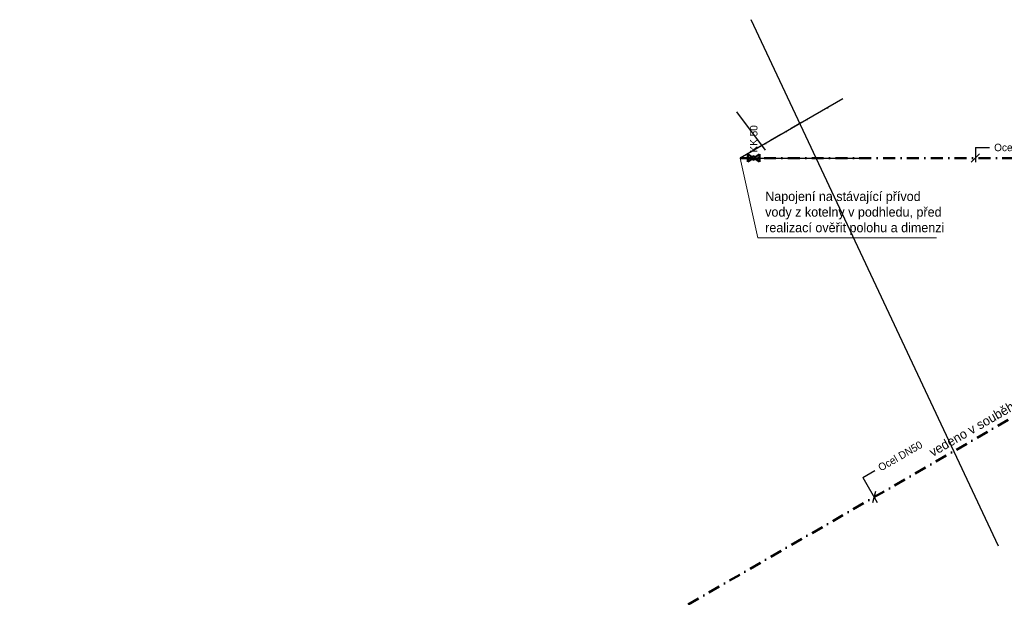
# Model space of a CAD drawing. Header units: millimetres. Extents: x -300186 to 535068, y -28581 to 763298.
# Tile 247 of 256: x -5745 to 4754, y 169295 to 175460. Entities that reach past the tile are written whole.
import ezdxf
from ezdxf.enums import TextEntityAlignment as Align

# ---------------------------------------------------------------- set-up
doc = ezdxf.new("R2010")
doc.units = ezdxf.units.MM
doc.header["$LTSCALE"] = 10
doc.linetypes.add('DASHDOT', pattern=[25.4, 12.7, -6.35, 0, -6.35])
doc.layers.add('netisk', color=30, linetype='Continuous', plot=False)
for name, color, linetype, lineweight in [('text', 6, 'Continuous', 9), ('ZTI-DSP-armatury', 7, 'Continuous', 50), ('ZTI-DSP-potr_studena', 5, 'DASHDOT', 50)]:
    doc.layers.add(name, color=color, linetype=linetype, lineweight=lineweight)
for name, color, linetype in [('ZTI-DPS-potr_cirkulace-popis', 7, 'Continuous'), ('ZTI-DPS-potr_studena-popis', 7, 'Continuous'), ('ZTI-DSP-armatury-odkaz', 7, 'Continuous'), ('ZTI-DSP-armatury-popis', 7, 'Continuous')]:
    doc.layers.add(name, color=color, linetype=linetype)
doc.styles.add('laplan', font='txt', dxfattribs={"height": 2})
doc.styles.add('laplan N', font='txt')
doc.styles.add('pivovarska', font='txt')
doc.dimstyles.new('pivovarska_100', dxfattribs={"dimscale": 100, "dimtxt": 2, "dimasz": 1.5, "dimexe": 2, "dimexo": 0, "dimgap": 1, "dimtad": 1, "dimdec": 0, "dimzin": 1, "dimtxsty": 'pivovarska', "dimblk": 'OBLIQUE', "dimcen": 2, "dimclrd": 256, "dimclre": 256, "dimclrt": 256, "dimadec": 0, "dimazin": 0, "dimtfac": 1, "dimtdec": 0, "dimtmove": 1, "dimatfit": 0, "dimfxl": 3, "dimfxlon": 1, "dimlwd": 13, "dimlwe": 13, "dimarcsym": 0})

# ---------------------------------------------------------------- blocks, each defined once
blk = doc.blocks.new('slepak')
at = {"layer": 'text', "color": 252, "insert": (43549, 108534), "char_height": 300, "attachment_point": 1, "style": 'laplan N'}
blk.add_mtext_dynamic_manual_height_columns('NEZAMĚŘENÁ ČÁST\\P\\pi-900,l1200,t1200;-^INEOVĚŘENO', width=5545.82, gutter_width=500, heights=[0], dxfattribs=at)
blk = doc.blocks.new('*U1496', base_point=(0, 41.25))
at = {"color": 0, "linetype": 'ByBlock', "lineweight": -2}
for p, q in [((-125, 82.5), (-125, 0)), ((-78.15, 51.58), (-125, 82.5)), ((-125, 0), (-78.15, 30.92)), ((-46.85, 51.58), (0, 82.5)), ((0, 0), (-46.85, 30.92)), ((0, 82.5), (0, 0))]:
    blk.add_line(p, q, dxfattribs=at)
blk.add_circle((-62.5, 41.25), 18.75, dxfattribs=at)
blk = doc.blocks.new('_OBLIQUE')
at = {"color": 0, "linetype": 'ByBlock'}
blk.add_line((-0.5, -0.5), (0.5, 0.5), dxfattribs=at)

msp = doc.modelspace()

# ---------------------------------------------------------------- block references
msp.add_blockref('slepak', (-294435.48, 65911.631))

# ---------------------------------------------------------------- next in the draw order: linework, layer by layer
at = {"layer": 'netisk', "lineweight": -3}
for points in [[(4690.681, 169842.217), (2053.972, 175459.554)], [(3032.994, 174615.444), (1937.878, 173983.179), (3239.118, 173983.179)]]:
    msp.add_lwpolyline(points, dxfattribs=at)
at = {"layer": 'netisk', "color": 1, "lineweight": -3}
msp.add_lwpolyline([(1900.267, 174475.656), (2203.471, 174066.008)], dxfattribs=at)
at = {"layer": 'ZTI-DPS-potr_cirkulace-popis', "color": 40}
msp.add_line((4446.268, 174095.859), (4596.268, 174095.859), dxfattribs=at)
at = {"layer": 'ZTI-DPS-potr_cirkulace-popis'}
for p, q in [((4446.268, 174095.859), (4446.268, 173938.985)), ((4446.268, 174095.859), (4596.268, 174095.859)), ((4490.462, 174027.373), (4402.074, 173938.985)), ((3244.823, 170572.286, 159.59), (3374.727, 170647.286, 159.59)), ((3244.823, 170572.286, 159.59), (3398.01, 170306.959, 159.59)), ((3381.825, 170423.379), (3349.473, 170302.639))]:
    msp.add_line(p, q, dxfattribs=at)
at = {"layer": 'ZTI-DSP-potr_studena', "lineweight": 25}
msp.add_lwpolyline([(3032.994, 174615.444), (1937.878, 173983.179)], dxfattribs=at)
msp.add_lwpolyline([(3032.994, 174615.444), (1937.878, 173983.179)], dxfattribs=at)
at = {"layer": 'ZTI-DSP-potr_studena'}
for points in [[(9635.968, 173983.179), (-972.844, 167858.179)], [(1937.878, 173983.179), (9635.968, 173983.179)]]:
    msp.add_lwpolyline(points, dxfattribs=at)

# ---------------------------------------------------------------- next in the draw order: block references
at = {"layer": 'ZTI-DSP-armatury', "rotation": 179.9999999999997}
msp.add_blockref('*U1496', (2019.67, 173983.179), dxfattribs=at)

# ---------------------------------------------------------------- next in the draw order: texts
at = {"layer": 'ZTI-DPS-potr_studena-popis', "style": 'laplan'}
for s, rotation, p in [('KK 50', 90, (2082.17, 174041.929)), ('Ocel DN50', 30, (3418.028, 170672.286, 159.59))]:
    msp.add_text(s, height=80, rotation=rotation, dxfattribs=at).set_placement(p, align=Align.MIDDLE_LEFT)
msp.add_text('Ocel DN50', height=80, dxfattribs=at).set_placement((4646.268, 174095.859), align=Align.MIDDLE_LEFT)
at = {"layer": 'ZTI-DPS-potr_studena-popis', "color": 0, "style": 'laplan'}
msp.add_text('vedeno v souběhu stávajících vedení', height=100, rotation=30, dxfattribs=at).set_placement((3965.195, 170835.441), align=Align.MIDDLE_LEFT)
at = {"layer": 'ZTI-DSP-armatury-popis', "insert": (2204.568, 173160.662), "char_height": 100, "width": 1944.3984, "attachment_point": 7, "style": 'laplan N'}
msp.add_mtext('Napojení na stávající přívod vody z kotelny v podhledu, před realizací ověřit polohu a dimenzi', dxfattribs=at)

# ---------------------------------------------------------------- next in the draw order: leaders
at = {"layer": 'ZTI-DSP-armatury-odkaz', "annotation_type": 0, "has_hookline": 1, "hookline_direction": 0, "text_width": 1826.429}
msp.add_leader([(1937.878, 173983.179), (2124.568, 173130.662), (2174.568, 173130.662)], dimstyle='pivovarska_100', override={"dimscale": 50, "dimasz": 1, "dimgap": 0.6, "dimldrblk": 'None'}, dxfattribs=at)

doc.saveas('drawing.dxf')
